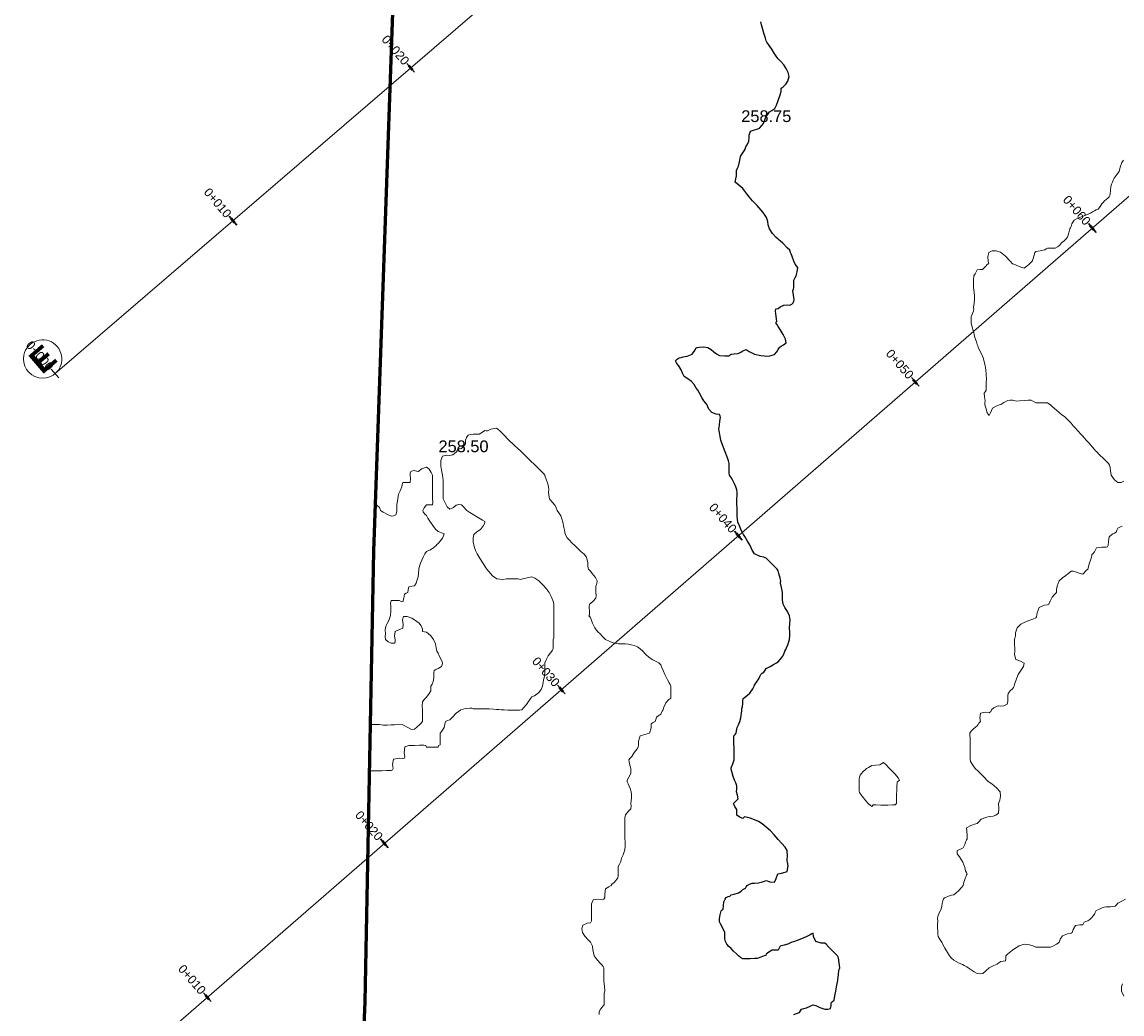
# Model space of a CAD drawing. Header units: millimetres. Extents: x -1567 to 968, y -503 to 481.
# Tile 16 of 145: x -882 to -835, y -86 to -44. Entities that reach past the tile are written whole.
import ezdxf

# ---------------------------------------------------------------- set-up
doc = ezdxf.new("R2010")
doc.units = ezdxf.units.MM
doc.layers.get('0').update_dxf_attribs({"lineweight": 0})
doc.layers.add('C-ROAD', color=7, linetype='Continuous', lineweight=0)
for name, color, linetype in [('C-ROAD-STAN-MAJR', 11, 'Continuous'), ('C-ROAD-TEXT', 11, 'Continuous'), ('C-TOPO', 7, 'Continuous'), ('C-TOPO-TEXT', 7, 'Continuous')]:
    doc.layers.add(name, color=color, linetype=linetype)
doc.styles.get("Standard").update_dxf_attribs({"font": 'arial.ttf'})

msp = doc.modelspace()

# ---------------------------------------------------------------- linework, layer by layer
at = {"color": 30, "lineweight": 60, "flags": 128}
msp.add_lwpolyline([(-739.475, -30.761), (-741.035, -32.188), (-760.565, -48.848), (-784.988, -69.873), (-806.899, -86.9), (-832.483, -99.731), (-840.842, -103.021), (-855.486, -107.455), (-868.11, -110.379), (-867.075, -85.675), (-866.715, -66.449), (-865.48, -31.795), (-864.136, 10.372), (-863.462, 35.193), (-862.677, 58.462), (-845.256, 59.933), (-830.634, 63.621), (-820.439, 67.012)], dxfattribs=at)
at = {"layer": 'C-ROAD-STAN-MAJR', "color": 14, "linetype": 'Continuous', "lineweight": 30, "true_color": 0xa50000}
for p, q in [((-864.969, -46.034), (-865.295, -45.655)), ((-872.554, -52.551), (-872.88, -52.171)), ((-835.903, -52.864), (-836.231, -52.486)), ((-843.451, -59.423), (-843.779, -59.046)), ((-850.999, -65.982), (-851.327, -65.605)), ((-858.547, -72.542), (-858.875, -72.164)), ((-866.096, -79.101), (-866.424, -78.724)), ((-873.644, -85.661), (-873.972, -85.283))]:
    msp.add_line(p, q, dxfattribs=at)
at = {"layer": 'C-ROAD-TEXT', "color": 1, "linetype": 'Continuous', "lineweight": 50}
for p, q in [((-865.051, -45.939), (-865.214, -45.75)), ((-872.636, -52.456), (-872.799, -52.266)), ((-835.985, -52.769), (-836.149, -52.581)), ((-843.533, -59.329), (-843.697, -59.14)), ((-851.081, -65.888), (-851.245, -65.699)), ((-858.629, -72.447), (-858.793, -72.259)), ((-866.178, -79.007), (-866.342, -78.818)), ((-873.726, -85.566), (-873.89, -85.378))]:
    msp.add_line(p, q, dxfattribs=at)
at = {"layer": 'C-TOPO', "color": 31, "linetype": 'Continuous', "lineweight": 25, "flags": 128}
msp.add_lwpolyline([(-848.791, -86.214), (-848.678, -86.17), (-848.557, -86.125), (-848.513, -86.053), (-848.468, -85.982), (-848.373, -85.956), (-848.252, -85.929), (-848.093, -85.858), (-847.968, -85.802), (-847.912, -85.811), (-847.856, -85.826), (-847.682, -85.905), (-847.468, -85.986), (-847.34, -85.986), (-847.234, -85.947), (-847.205, -85.825), (-847.196, -85.714), (-847.137, -85.658), (-847.079, -85.603), (-847.04, -85.414), (-847.007, -85.214), (-846.987, -85.125), (-846.968, -85.036), (-846.939, -84.885), (-846.917, -84.765), (-846.911, -84.714), (-846.891, -84.518), (-846.868, -84.314), (-846.848, -84.264), (-846.83, -84.214), (-846.857, -84.003), (-846.887, -83.795), (-846.929, -83.714), (-846.968, -83.666), (-847.086, -83.548), (-847.302, -83.332), (-847.421, -83.214), (-847.468, -83.166), (-847.622, -83.168), (-847.854, -83.1), (-847.951, -82.883), (-847.968, -82.737), (-848.025, -82.77), (-848.102, -82.808), (-848.274, -82.891), (-848.468, -82.978), (-848.654, -83.049), (-848.811, -83.104), (-848.883, -83.129), (-848.968, -83.173), (-849.052, -83.214), (-849.208, -83.248), (-849.382, -83.3), (-849.425, -83.387), (-849.468, -83.47), (-849.576, -83.47), (-849.712, -83.47), (-849.866, -83.556), (-849.968, -83.63), (-849.989, -83.692), (-850.053, -83.714), (-850.201, -83.769), (-850.357, -83.825), (-850.412, -83.826), (-850.468, -83.825), (-850.655, -83.831), (-850.845, -83.837), (-850.907, -83.839), (-850.968, -83.837), (-851.049, -83.789), (-851.155, -83.714), (-851.245, -83.628), (-851.37, -83.502), (-851.468, -83.401), (-851.568, -83.308), (-851.651, -83.214), (-851.704, -83.102), (-851.735, -82.981), (-851.733, -82.851), (-851.735, -82.714), (-851.804, -82.56), (-851.91, -82.364), (-851.968, -82.255), (-851.971, -82.19), (-851.968, -82.124), (-851.932, -81.954), (-851.892, -81.79), (-851.847, -81.752), (-851.802, -81.714), (-851.792, -81.577), (-851.775, -81.407), (-851.729, -81.296), (-851.677, -81.214), (-851.594, -81.178), (-851.524, -81.157), (-851.468, -81.113), (-851.335, -81.081), (-851.156, -81.026), (-851.044, -80.945), (-850.968, -80.88), (-850.912, -80.853), (-850.858, -80.823), (-850.824, -80.769), (-850.788, -80.714), (-850.681, -80.656), (-850.575, -80.607), (-850.522, -80.609), (-850.468, -80.614), (-850.303, -80.589), (-850.124, -80.558), (-850.046, -80.527), (-849.968, -80.5), (-849.819, -80.555), (-849.614, -80.567), (-849.545, -80.406), (-849.473, -80.214), (-849.263, -80.164), (-849.075, -80.107), (-849.04, -79.875), (-849.07, -79.714), (-849.074, -79.659), (-849.078, -79.604), (-849.057, -79.46), (-849.078, -79.214), (-849.164, -79.069), (-849.299, -78.921), (-849.468, -78.744), (-849.633, -78.554), (-849.789, -78.383), (-849.968, -78.218), (-850.147, -78.081), (-850.303, -77.983), (-850.468, -77.903), (-850.657, -77.836), (-850.822, -77.795), (-850.899, -77.783), (-850.968, -77.851), (-851.084, -77.807), (-851.221, -77.714), (-851.227, -77.593), (-851.221, -77.461), (-851.305, -77.339), (-851.366, -77.214), (-851.274, -77.114), (-851.171, -77.01), (-851.191, -76.862), (-851.236, -76.714), (-851.229, -76.583), (-851.228, -76.454), (-851.27, -76.333), (-851.324, -76.214), (-851.374, -76.055), (-851.437, -75.849), (-851.468, -75.744), (-851.468, -75.684), (-851.402, -75.523), (-851.334, -75.348), (-851.332, -75.281), (-851.334, -75.214), (-851.333, -75.031), (-851.334, -74.848), (-851.342, -74.781), (-851.351, -74.714), (-851.354, -74.525), (-851.349, -74.333), (-851.302, -74.273), (-851.254, -74.214), (-851.234, -74.112), (-851.206, -73.975), (-851.154, -73.855), (-851.097, -73.714), (-851.061, -73.552), (-851.027, -73.357), (-851.012, -73.257), (-851.006, -73.175), (-850.989, -73.077), (-850.968, -72.942), (-850.966, -72.833), (-850.95, -72.731), (-850.842, -72.642), (-850.677, -72.504), (-850.548, -72.318), (-850.492, -72.214), (-850.468, -72.16), (-850.387, -72.042), (-850.289, -71.893), (-850.247, -71.797), (-850.207, -71.714), (-850.141, -71.66), (-850.074, -71.608), (-850.023, -71.532), (-849.968, -71.456), (-849.889, -71.413), (-849.806, -71.376), (-849.656, -71.288), (-849.53, -71.214), (-849.468, -71.171), (-849.374, -71.068), (-849.257, -70.924), (-849.207, -70.808), (-849.174, -70.714), (-849.14, -70.645), (-849.106, -70.576), (-849.047, -70.446), (-848.975, -70.214), (-848.963, -70.06), (-848.97, -69.905), (-848.977, -69.714), (-848.966, -69.532), (-848.954, -69.387), (-848.977, -69.214), (-849.062, -69.018), (-849.172, -68.851), (-849.247, -68.714), (-849.277, -68.53), (-849.279, -68.402), (-849.276, -68.308), (-849.276, -68.214), (-849.322, -68.003), (-849.365, -67.817), (-849.355, -67.765), (-849.346, -67.714), (-849.377, -67.6), (-849.435, -67.403), (-849.468, -67.292), (-849.508, -67.214), (-849.627, -67.093), (-849.844, -66.875), (-849.968, -66.754), (-850.022, -66.733), (-850.078, -66.714), (-850.233, -66.678), (-850.468, -66.566), (-850.574, -66.406), (-850.653, -66.214), (-850.765, -66.024), (-850.883, -65.833), (-850.939, -65.743), (-850.968, -65.69), (-851.019, -65.582), (-851.114, -65.371), (-851.178, -65.214), (-851.203, -65.092), (-851.214, -64.967), (-851.216, -64.842), (-851.214, -64.714), (-851.217, -64.586), (-851.221, -64.461), (-851.222, -64.337), (-851.221, -64.214), (-851.212, -64.084), (-851.21, -63.956), (-851.229, -63.833), (-851.262, -63.714), (-851.325, -63.579), (-851.416, -63.405), (-851.468, -63.31), (-851.504, -63.26), (-851.536, -63.214), (-851.558, -63.124), (-851.558, -62.92), (-851.558, -62.714), (-851.565, -62.66), (-851.575, -62.607), (-851.626, -62.47), (-851.723, -62.214), (-851.791, -62.033), (-851.849, -61.878), (-851.876, -61.806), (-851.914, -61.714), (-851.94, -61.561), (-851.968, -61.394), (-851.981, -61.314), (-851.99, -61.235), (-851.981, -61.158), (-851.968, -61.081), (-851.944, -60.915), (-851.926, -60.756), (-851.942, -60.69), (-851.968, -60.63), (-852.101, -60.604), (-852.292, -60.538), (-852.414, -60.393), (-852.468, -60.292), (-852.493, -60.214), (-852.552, -60.147), (-852.636, -60.045), (-852.72, -59.895), (-852.817, -59.714), (-852.89, -59.59), (-852.968, -59.47), (-853.049, -59.343), (-853.156, -59.214), (-853.318, -59.109), (-853.468, -59.001), (-853.538, -58.864), (-853.594, -58.714), (-853.688, -58.574), (-853.796, -58.427), (-853.845, -58.337), (-853.776, -58.267), (-853.684, -58.214), (-853.598, -58.19), (-853.51, -58.172), (-853.339, -58.134), (-853.13, -58.051), (-853.016, -57.899), (-852.968, -57.796), (-852.919, -57.762), (-852.829, -57.753), (-852.641, -57.745), (-852.468, -57.762), (-852.319, -57.847), (-852.201, -57.946), (-852.088, -58.035), (-851.968, -58.104), (-851.733, -58.128), (-851.558, -58.123), (-851.513, -58.086), (-851.468, -58.047), (-851.332, -58.037), (-851.163, -58.019), (-851.053, -57.963), (-850.968, -57.912), (-850.898, -57.878), (-850.828, -57.854), (-850.701, -57.932), (-850.468, -58.053), (-850.204, -58.11), (-850.058, -58.123), (-849.968, -58.132), (-849.814, -58.116), (-849.616, -58.066), (-849.519, -57.948), (-849.468, -57.854), (-849.44, -57.812), (-849.411, -57.771), (-849.37, -57.742), (-849.328, -57.714), (-849.227, -57.66), (-849.12, -57.562), (-849.151, -57.418), (-849.251, -57.214), (-849.379, -56.998), (-849.468, -56.866), (-849.521, -56.778), (-849.558, -56.714), (-849.524, -56.657), (-849.537, -56.543), (-849.561, -56.333), (-849.574, -56.214), (-849.565, -56.117), (-849.468, -56.108), (-849.372, -56.04), (-849.225, -55.957), (-849.081, -55.953), (-848.968, -55.957), (-848.884, -55.917), (-848.816, -55.866), (-848.79, -55.793), (-848.777, -55.714), (-848.805, -55.529), (-848.833, -55.349), (-848.811, -55.281), (-848.787, -55.214), (-848.79, -55.064), (-848.787, -54.895), (-848.745, -54.804), (-848.698, -54.714), (-848.647, -54.536), (-848.618, -54.363), (-848.675, -54.288), (-848.743, -54.214), (-848.796, -54.082), (-848.87, -53.881), (-848.908, -53.774), (-848.936, -53.714), (-848.968, -53.621), (-849.074, -53.513), (-849.265, -53.321), (-849.375, -53.214), (-849.422, -53.184), (-849.468, -53.153), (-849.547, -53.078), (-849.699, -52.912), (-849.836, -52.714), (-849.891, -52.543), (-849.907, -52.393), (-849.961, -52.221), (-850.104, -52.007), (-850.272, -51.812), (-850.364, -51.714), (-850.416, -51.657), (-850.468, -51.601), (-850.55, -51.509), (-850.692, -51.346), (-850.804, -51.214), (-850.884, -51.097), (-850.968, -50.985), (-851.145, -50.85), (-851.289, -50.714), (-851.274, -50.579), (-851.232, -50.45), (-851.233, -50.323), (-851.232, -50.214), (-851.195, -50.121), (-851.153, -50.029), (-851.114, -49.857), (-851.085, -49.714), (-851.062, -49.62), (-851.021, -49.555), (-850.968, -49.472), (-850.915, -49.381), (-850.874, -49.307), (-850.843, -49.214), (-850.783, -49.12), (-850.709, -48.972), (-850.695, -48.827), (-850.693, -48.714), (-850.674, -48.622), (-850.64, -48.541), (-850.56, -48.51), (-850.468, -48.489), (-850.367, -48.463), (-850.26, -48.422), (-850.158, -48.308), (-850.089, -48.214), (-850.052, -48.13), (-850.013, -48.023), (-849.968, -47.907), (-849.923, -47.85), (-849.881, -47.801), (-849.854, -47.756), (-849.827, -47.714), (-849.733, -47.666), (-849.605, -47.577), (-849.538, -47.436), (-849.468, -47.229), (-849.378, -46.992), (-849.329, -46.852), (-849.331, -46.782), (-849.329, -46.714), (-849.249, -46.646), (-849.138, -46.543), (-849.048, -46.407), (-848.996, -46.214), (-849.035, -46.047), (-849.123, -45.867), (-849.22, -45.714), (-849.349, -45.576), (-849.468, -45.465), (-849.55, -45.342), (-849.625, -45.214), (-849.735, -45.048), (-849.872, -44.843), (-849.941, -44.741), (-849.968, -44.694), (-850.004, -44.58), (-850.073, -44.361), (-850.118, -44.214), (-850.143, -44.114), (-850.167, -44.015), (-850.205, -43.881)], dxfattribs=at)
at = {"layer": 'C-TOPO', "color": 7, "linetype": 'Continuous', "lineweight": 9, "flags": 128}
for points in [[(-834.719, -63.463), (-834.837, -63.518), (-834.968, -63.518), (-835.115, -63.404), (-835.251, -63.214), (-835.29, -63.021), (-835.294, -62.888), (-835.334, -62.79), (-835.374, -62.714), (-835.42, -62.666), (-835.468, -62.619), (-835.577, -62.51), (-835.765, -62.323), (-835.874, -62.214), (-835.921, -62.167), (-835.968, -62.119), (-836.058, -62.017), (-836.215, -61.837), (-836.323, -61.714), (-836.395, -61.63), (-836.468, -61.546), (-836.554, -61.456), (-836.681, -61.324), (-836.785, -61.214), (-836.876, -61.106), (-836.968, -60.999), (-837.111, -60.851), (-837.254, -60.714), (-837.36, -60.632), (-837.468, -60.552), (-837.594, -60.441), (-837.753, -60.296), (-837.845, -60.214), (-837.911, -60.168), (-837.968, -60.134), (-838.057, -60.124), (-838.243, -60.13), (-838.468, -60.124), (-838.567, -60.07), (-838.665, -60.017), (-838.794, -60.012), (-838.968, -60.023), (-839.169, -60.041), (-839.305, -60.051), (-839.387, -60.033), (-839.468, -60.014), (-839.56, -60.013), (-839.659, -60.023), (-839.829, -60.114), (-839.968, -60.197), (-840.018, -60.214), (-840.136, -60.248), (-840.325, -60.357), (-840.409, -60.548), (-840.468, -60.663), (-840.541, -60.554), (-840.608, -60.346), (-840.641, -60.214), (-840.641, -60.129), (-840.637, -60.044), (-840.657, -59.874), (-840.67, -59.714), (-840.63, -59.653), (-840.589, -59.593), (-840.586, -59.399), (-840.589, -59.214), (-840.58, -59.162), (-840.571, -59.111), (-840.587, -58.919), (-840.606, -58.714), (-840.615, -58.634), (-840.627, -58.555), (-840.654, -58.427), (-840.715, -58.214), (-840.793, -58.032), (-840.884, -57.846), (-840.931, -57.751), (-840.95, -57.696), (-840.968, -57.641), (-841.004, -57.532), (-841.067, -57.338), (-841.106, -57.214), (-841.122, -57.128), (-841.139, -57.043), (-841.183, -56.896), (-841.229, -56.714), (-841.236, -56.586), (-841.223, -56.459), (-841.169, -56.317), (-841.123, -56.214), (-841.122, -56.136), (-841.123, -56.058), (-841.104, -55.881), (-841.086, -55.714), (-841.085, -55.655), (-841.086, -55.596), (-841.104, -55.411), (-841.123, -55.214), (-841.127, -55.133), (-841.129, -55.053), (-841.123, -54.875), (-841.113, -54.714), (-841.084, -54.671), (-841.052, -54.629), (-841.021, -54.547), (-840.968, -54.456), (-840.864, -54.448), (-840.743, -54.438), (-840.616, -54.316), (-840.528, -54.214), (-840.477, -54.205), (-840.5, -54.101), (-840.525, -53.89), (-840.477, -53.714), (-840.34, -53.646), (-840.165, -53.651), (-839.974, -53.708), (-839.758, -53.869), (-839.559, -54.088), (-839.468, -54.199), (-839.407, -54.214), (-839.309, -54.26), (-839.117, -54.342), (-838.968, -54.379), (-838.848, -54.305), (-838.758, -54.214), (-838.681, -54.144), (-838.614, -54.067), (-838.558, -53.874), (-838.519, -53.714), (-838.468, -53.676), (-838.28, -53.641), (-838.08, -53.602), (-838.024, -53.564), (-837.968, -53.529), (-837.824, -53.532), (-837.653, -53.529), (-837.546, -53.473), (-837.468, -53.416), (-837.423, -53.36), (-837.378, -53.303), (-837.324, -53.258), (-837.269, -53.214), (-837.196, -53.152), (-837.115, -53.066), (-837.059, -52.878), (-837.02, -52.714), (-836.994, -52.661), (-836.968, -52.609), (-836.931, -52.499), (-836.84, -52.341), (-836.68, -52.249), (-836.572, -52.214), (-836.498, -52.184), (-836.335, -52.119), (-836.142, -52.039), (-836.049, -51.986), (-835.968, -51.937), (-835.892, -51.902), (-835.818, -51.863), (-835.76, -51.791), (-835.705, -51.714), (-835.652, -51.648), (-835.598, -51.583), (-835.535, -51.518), (-835.468, -51.455), (-835.397, -51.398), (-835.337, -51.345), (-835.313, -51.281), (-835.296, -51.214), (-835.288, -51.071), (-835.275, -50.907), (-835.242, -50.805), (-835.205, -50.714), (-835.172, -50.629), (-835.135, -50.547), (-835.046, -50.431), (-834.968, -50.336), (-834.923, -50.258), (-834.876, -50.081), (-834.809, -49.872), (-834.732, -49.781)], [(-866.891, -75.821), (-866.861, -75.821), (-866.664, -75.821), (-866.468, -75.821), (-866.414, -75.821), (-866.361, -75.821), (-866.161, -75.81), (-865.968, -75.798), (-865.91, -75.772), (-865.887, -75.714), (-865.91, -75.549), (-865.864, -75.318), (-865.633, -75.272), (-865.468, -75.295), (-865.403, -75.279), (-865.383, -75.214), (-865.417, -75.044), (-865.383, -74.798), (-865.211, -74.732), (-864.968, -74.734), (-864.762, -74.727), (-864.574, -74.729), (-864.488, -74.734), (-864.468, -74.804), (-864.377, -74.804), (-864.17, -74.806), (-863.968, -74.804), (-863.948, -74.734), (-863.885, -74.714), (-863.884, -74.507), (-863.885, -74.296), (-863.877, -74.214), (-863.806, -74.121), (-863.709, -73.972), (-863.676, -73.824), (-863.648, -73.714), (-863.563, -73.676), (-863.468, -73.644), (-863.369, -73.54), (-863.194, -73.358), (-863.003, -73.214), (-862.802, -73.158), (-862.619, -73.145), (-862.535, -73.147), (-862.468, -73.173), (-862.391, -73.173), (-862.217, -73.171), (-862.008, -73.173), (-861.793, -73.182), (-861.597, -73.194), (-861.48, -73.202), (-861.378, -73.207), (-861.276, -73.214), (-861.153, -73.224), (-860.989, -73.234), (-860.812, -73.236), (-860.599, -73.235), (-860.488, -73.234), (-860.398, -73.214), (-860.32, -73.136), (-860.192, -72.99), (-860.076, -72.817), (-860.014, -72.714), (-859.968, -72.667), (-859.862, -72.619), (-859.684, -72.498), (-859.575, -72.354), (-859.515, -72.214), (-859.482, -72.056), (-859.468, -71.938), (-859.444, -71.849), (-859.422, -71.76), (-859.419, -71.612), (-859.418, -71.384), (-859.418, -71.263), (-859.408, -71.214), (-859.354, -71.091), (-859.266, -70.915), (-859.174, -70.791), (-859.11, -70.714), (-859.083, -70.669), (-859.059, -70.623), (-859.058, -70.415), (-859.059, -70.214), (-859.029, -70.153), (-859.028, -70.037), (-859.029, -69.828), (-859.029, -69.714), (-859.028, -69.653), (-859.028, -69.538), (-859.028, -69.329), (-859.028, -69.214), (-859.027, -69.155), (-859.026, -69.041), (-859.026, -68.831), (-859.027, -68.714), (-859.048, -68.634), (-859.076, -68.553), (-859.143, -68.384), (-859.228, -68.214), (-859.352, -68.044), (-859.468, -67.919), (-859.566, -67.811), (-859.673, -67.714), (-859.845, -67.603), (-859.968, -67.54), (-860.035, -67.556), (-860.103, -67.578), (-860.292, -67.618), (-860.468, -67.653), (-860.551, -67.631), (-860.759, -67.631), (-860.968, -67.631), (-861.052, -67.629), (-861.205, -67.654), (-861.468, -67.629), (-861.642, -67.497), (-861.803, -67.316), (-861.884, -67.214), (-861.927, -67.156), (-861.968, -67.097), (-862.016, -67.026), (-862.108, -66.886), (-862.21, -66.714), (-862.298, -66.564), (-862.369, -66.43), (-862.426, -66.256), (-862.465, -66.056), (-862.474, -65.884), (-862.439, -65.742), (-862.312, -65.626), (-862.155, -65.526), (-862.025, -65.354), (-861.968, -65.255), (-861.968, -65.186), (-862.072, -65.123), (-862.285, -64.997), (-862.468, -64.887), (-862.612, -64.806), (-862.746, -64.714), (-862.877, -64.567), (-862.968, -64.471), (-863.077, -64.465), (-863.19, -64.491), (-863.315, -64.596), (-863.468, -64.668), (-863.578, -64.561), (-863.684, -64.369), (-863.746, -64.214), (-863.756, -64.064), (-863.746, -63.936), (-863.746, -63.825), (-863.746, -63.714), (-863.744, -63.575), (-863.746, -63.436), (-863.761, -63.325), (-863.782, -63.214), (-863.822, -63.002), (-863.855, -62.827), (-863.856, -62.77), (-863.855, -62.714), (-863.845, -62.579), (-863.777, -62.404), (-863.601, -62.361), (-863.468, -62.368), (-863.403, -62.357), (-863.339, -62.342), (-863.264, -62.283), (-863.188, -62.214), (-863.137, -62.147), (-863.092, -62.09), (-863.03, -62.082), (-862.968, -62.073), (-862.883, -61.985), (-862.802, -61.88), (-862.801, -61.798), (-862.802, -61.714), (-862.754, -61.607), (-862.68, -61.502), (-862.58, -61.473), (-862.468, -61.464), (-862.349, -61.47), (-862.218, -61.464), (-862.069, -61.382), (-861.968, -61.313), (-861.917, -61.314), (-861.866, -61.316), (-861.723, -61.249), (-861.478, -61.214), (-861.328, -61.314), (-861.164, -61.498), (-860.968, -61.709), (-860.743, -61.915), (-860.552, -62.085), (-860.468, -62.159), (-860.413, -62.214), (-860.297, -62.33), (-860.086, -62.541), (-859.968, -62.659), (-859.895, -62.714), (-859.782, -62.826), (-859.58, -63.028), (-859.468, -63.141), (-859.417, -63.214), (-859.395, -63.286), (-859.359, -63.387), (-859.293, -63.577), (-859.251, -63.714), (-859.249, -63.821), (-859.251, -63.93), (-859.25, -64.06), (-859.22, -64.214), (-859.091, -64.376), (-858.968, -64.508), (-858.927, -64.61), (-858.889, -64.714), (-858.818, -64.817), (-858.735, -64.946), (-858.685, -65.076), (-858.648, -65.214), (-858.599, -65.446), (-858.568, -65.613), (-858.557, -65.664), (-858.544, -65.714), (-858.514, -65.789), (-858.468, -65.883), (-858.383, -65.973), (-858.242, -66.112), (-858.137, -66.214), (-858.053, -66.298), (-857.968, -66.383), (-857.874, -66.46), (-857.743, -66.575), (-857.637, -66.714), (-857.585, -66.953), (-857.585, -67.097), (-857.573, -67.156), (-857.557, -67.214), (-857.515, -67.258), (-857.468, -67.303), (-857.391, -67.401), (-857.259, -67.58), (-857.182, -67.714), (-857.199, -67.829), (-857.232, -67.95), (-857.235, -68.083), (-857.232, -68.214), (-857.222, -68.336), (-857.232, -68.45), (-857.359, -68.588), (-857.468, -68.682), (-857.516, -68.714), (-857.517, -68.832), (-857.516, -69.048), (-857.516, -69.166), (-857.536, -69.214), (-857.468, -69.282), (-857.442, -69.36), (-857.38, -69.527), (-857.285, -69.714), (-857.163, -69.874), (-857.043, -69.998), (-856.968, -70.07), (-856.899, -70.145), (-856.824, -70.214), (-856.647, -70.3), (-856.468, -70.373), (-856.374, -70.393), (-856.277, -70.404), (-856.132, -70.403), (-855.968, -70.404), (-855.851, -70.421), (-855.735, -70.447), (-855.608, -70.478), (-855.468, -70.532), (-855.351, -70.612), (-855.237, -70.714), (-855.121, -70.838), (-854.968, -70.982), (-854.805, -71.084), (-854.638, -71.17), (-854.553, -71.214), (-854.509, -71.257), (-854.468, -71.305), (-854.436, -71.382), (-854.372, -71.539), (-854.296, -71.714), (-854.179, -71.943), (-854.109, -72.073), (-854.073, -72.143), (-854.042, -72.214), (-854.039, -72.436), (-854.042, -72.64), (-854.042, -72.714), (-854.126, -72.784), (-854.257, -72.925), (-854.338, -73.104), (-854.372, -73.214), (-854.412, -73.27), (-854.435, -73.328), (-854.468, -73.397), (-854.554, -73.458), (-854.648, -73.533), (-854.677, -73.624), (-854.706, -73.714), (-854.79, -73.761), (-854.873, -73.809), (-854.883, -73.981), (-854.953, -74.214), (-855.154, -74.276), (-855.348, -74.333), (-855.414, -74.551), (-855.413, -74.714), (-855.438, -74.793), (-855.468, -74.87), (-855.541, -74.968), (-855.616, -75.066), (-855.657, -75.14), (-855.699, -75.214), (-855.768, -75.279), (-855.828, -75.353), (-855.796, -75.526), (-855.751, -75.714), (-855.743, -75.823), (-855.751, -75.931), (-855.832, -76.092), (-855.902, -76.214), (-855.901, -76.281), (-855.859, -76.378), (-855.78, -76.567), (-855.728, -76.714), (-855.716, -76.837), (-855.719, -76.963), (-855.73, -77.093), (-855.742, -77.214), (-855.734, -77.33), (-855.742, -77.44), (-855.843, -77.538), (-855.968, -77.69), (-856, -77.826), (-856.002, -77.985), (-856.002, -78.18), (-856.005, -78.357), (-856.004, -78.5), (-856.002, -78.679), (-855.994, -78.872), (-855.984, -79.03), (-855.997, -79.184), (-856.078, -79.406), (-856.144, -79.537), (-856.164, -79.626), (-856.185, -79.714), (-856.234, -79.801), (-856.282, -79.9), (-856.289, -80.063), (-856.286, -80.214), (-856.29, -80.298), (-856.302, -80.38), (-856.387, -80.495), (-856.468, -80.591), (-856.546, -80.636), (-856.585, -80.714), (-856.689, -80.758), (-856.825, -80.857), (-856.859, -81.061), (-856.857, -81.214), (-856.897, -81.285), (-856.968, -81.325), (-857.128, -81.293), (-857.357, -81.325), (-857.421, -81.486), (-857.42, -81.714), (-857.425, -81.918), (-857.422, -82.117), (-857.421, -82.214), (-857.468, -82.3), (-857.606, -82.316), (-857.789, -82.393), (-857.838, -82.54), (-857.805, -82.714), (-857.701, -82.873), (-857.55, -83.042), (-857.468, -83.127), (-857.421, -83.214), (-857.381, -83.3), (-857.371, -83.45), (-857.305, -83.714), (-857.186, -83.882), (-857.044, -84.029), (-856.968, -84.102), (-856.928, -84.163), (-856.897, -84.214), (-856.897, -84.285), (-856.898, -84.397), (-856.899, -84.601), (-856.899, -84.714), (-856.893, -84.789), (-856.875, -85), (-856.857, -85.214), (-856.882, -85.299), (-856.883, -85.507), (-856.882, -85.714), (-856.887, -85.794), (-856.924, -85.839), (-856.968, -85.89), (-857.035, -85.986), (-857.097, -86.085), (-857.098, -86.149), (-857.097, -86.214)], [(-866.643, -64.419), (-866.562, -64.498), (-866.468, -64.592), (-866.445, -64.654), (-866.421, -64.714), (-866.308, -64.783), (-866.104, -64.898), (-865.968, -64.96), (-865.866, -64.948), (-865.775, -64.906), (-865.739, -64.817), (-865.721, -64.714), (-865.721, -64.598), (-865.721, -64.46), (-865.701, -64.323), (-865.68, -64.214), (-865.669, -64.12), (-865.654, -64.028), (-865.582, -63.873), (-865.507, -63.714), (-865.493, -63.606), (-865.468, -63.517), (-865.327, -63.53), (-865.165, -63.517), (-865.143, -63.356), (-865.165, -63.214), (-865.155, -63.126), (-865.132, -63.05), (-865.055, -63.025), (-864.968, -63.017), (-864.885, -63.035), (-864.804, -63.05), (-864.67, -62.948), (-864.468, -62.872), (-864.351, -62.955), (-864.261, -63.096), (-864.21, -63.214), (-864.2, -63.343), (-864.21, -63.471), (-864.21, -63.592), (-864.21, -63.714), (-864.21, -63.842), (-864.21, -63.971), (-864.21, -64.092), (-864.21, -64.214), (-864.194, -64.355), (-864.21, -64.471), (-864.33, -64.474), (-864.468, -64.471), (-864.568, -64.601), (-864.618, -64.714), (-864.601, -64.768), (-864.576, -64.821), (-864.526, -64.874), (-864.468, -64.936), (-864.406, -65.041), (-864.297, -65.214), (-864.193, -65.355), (-864.071, -65.508), (-863.968, -65.612), (-863.815, -65.672), (-863.712, -65.714), (-863.734, -65.801), (-863.786, -65.896), (-863.885, -66.028), (-863.968, -66.129), (-864.014, -66.168), (-864.053, -66.214), (-864.154, -66.297), (-864.286, -66.396), (-864.38, -66.427), (-864.468, -66.463), (-864.532, -66.566), (-864.603, -66.714), (-864.667, -66.842), (-864.719, -66.964), (-864.758, -67.087), (-864.786, -67.214), (-864.803, -67.406), (-864.815, -67.56), (-864.843, -67.637), (-864.876, -67.714), (-864.908, -67.82), (-864.968, -67.931), (-865.092, -67.947), (-865.213, -67.969), (-865.242, -68.099), (-865.251, -68.214), (-865.325, -68.248), (-865.4, -68.282), (-865.434, -68.453), (-865.468, -68.613), (-865.54, -68.593), (-865.622, -68.56), (-865.803, -68.554), (-865.968, -68.56), (-865.987, -68.618), (-865.998, -68.684), (-865.99, -68.788), (-865.98, -68.99), (-865.992, -69.189), (-866.07, -69.412), (-866.138, -69.543), (-866.18, -69.628), (-866.215, -69.714), (-866.218, -69.827), (-866.215, -69.967), (-866.227, -70.097), (-866.215, -70.214), (-866.09, -70.313), (-865.968, -70.372), (-865.885, -70.38), (-865.812, -70.37), (-865.801, -70.298), (-865.803, -70.214), (-865.828, -70.072), (-865.803, -69.879), (-865.639, -69.813), (-865.468, -69.742), (-865.45, -69.58), (-865.479, -69.381), (-865.44, -69.242), (-865.283, -69.237), (-865.094, -69.315), (-864.968, -69.384), (-864.869, -69.449), (-864.781, -69.527), (-864.701, -69.627), (-864.647, -69.714), (-864.639, -69.797), (-864.626, -69.872), (-864.551, -69.89), (-864.468, -69.906), (-864.396, -69.957), (-864.276, -70.066), (-864.16, -70.214), (-864.084, -70.397), (-864.043, -70.571), (-864.03, -70.651), (-864.022, -70.714), (-863.997, -70.756), (-863.968, -70.804), (-863.915, -70.909), (-863.824, -71.097), (-863.774, -71.214), (-863.787, -71.292), (-863.817, -71.365), (-863.886, -71.412), (-863.968, -71.456), (-864.059, -71.497), (-864.137, -71.545), (-864.15, -71.625), (-864.151, -71.714), (-864.156, -71.852), (-864.171, -72.011), (-864.225, -72.119), (-864.274, -72.214), (-864.272, -72.312), (-864.274, -72.408), (-864.355, -72.528), (-864.468, -72.671), (-864.562, -72.772), (-864.635, -72.88), (-864.646, -73.051), (-864.635, -73.214), (-864.635, -73.394), (-864.635, -73.547), (-864.63, -73.632), (-864.635, -73.714), (-864.72, -73.811), (-864.871, -73.962), (-864.968, -74.047), (-865.05, -74.055), (-865.135, -74.047), (-865.259, -73.965), (-865.468, -73.86), (-865.689, -73.846), (-865.821, -73.86), (-865.895, -73.86), (-865.968, -73.86), (-866.134, -73.869), (-866.306, -73.876), (-866.387, -73.861), (-866.468, -73.845), (-866.658, -73.843), (-866.837, -73.845), (-866.854, -73.845)], [(-834.648, -81.289), (-834.803, -81.379), (-834.887, -81.417), (-834.968, -81.459), (-835.03, -81.527), (-835.093, -81.589), (-835.29, -81.611), (-835.468, -81.62), (-835.555, -81.626), (-835.643, -81.665), (-835.748, -81.714), (-835.828, -81.743), (-835.901, -81.78), (-835.937, -81.854), (-835.968, -81.933), (-836.026, -82.007), (-836.097, -82.084), (-836.174, -82.156), (-836.248, -82.214), (-836.34, -82.241), (-836.416, -82.265), (-836.442, -82.327), (-836.468, -82.386), (-836.593, -82.379), (-836.773, -82.408), (-836.881, -82.583), (-836.922, -82.714), (-836.968, -82.739), (-837.122, -82.77), (-837.333, -82.849), (-837.429, -82.999), (-837.468, -83.105), (-837.522, -83.16), (-837.585, -83.214), (-837.711, -83.275), (-837.846, -83.335), (-837.907, -83.339), (-837.968, -83.34), (-838.154, -83.341), (-838.341, -83.34), (-838.405, -83.341), (-838.468, -83.34), (-838.559, -83.301), (-838.747, -83.236), (-838.966, -83.214), (-839.183, -83.283), (-839.37, -83.393), (-839.468, -83.463), (-839.537, -83.519), (-839.603, -83.579), (-839.678, -83.641), (-839.744, -83.714), (-839.749, -83.821), (-839.762, -83.92), (-839.86, -83.937), (-839.968, -83.944), (-840.045, -84), (-840.121, -84.061), (-840.262, -84.114), (-840.468, -84.213), (-840.62, -84.357), (-840.725, -84.456), (-840.845, -84.474), (-840.968, -84.456), (-841.097, -84.387), (-841.265, -84.277), (-841.359, -84.214), (-841.413, -84.179), (-841.468, -84.146), (-841.532, -84.115), (-841.6, -84.082), (-841.767, -84.002), (-841.968, -83.894), (-842.065, -83.811), (-842.149, -83.714), (-842.238, -83.571), (-842.35, -83.376), (-842.407, -83.275), (-842.434, -83.214), (-842.468, -83.152), (-842.551, -83.031), (-842.641, -82.886), (-842.648, -82.801), (-842.649, -82.714), (-842.655, -82.621), (-842.661, -82.521), (-842.66, -82.367), (-842.657, -82.214), (-842.661, -82.118), (-842.657, -82.024), (-842.59, -81.88), (-842.511, -81.714), (-842.486, -81.586), (-842.468, -81.473), (-842.438, -81.355), (-842.411, -81.271), (-842.366, -81.24), (-842.317, -81.214), (-842.189, -81.165), (-842.063, -81.119), (-841.968, -81.11), (-841.888, -81.042), (-841.759, -80.922), (-841.64, -80.794), (-841.572, -80.714), (-841.563, -80.619), (-841.517, -80.494), (-841.468, -80.364), (-841.446, -80.304), (-841.427, -80.255), (-841.396, -80.214), (-841.428, -80.157), (-841.468, -80.082), (-841.505, -79.946), (-841.589, -79.714), (-841.732, -79.487), (-841.825, -79.357), (-841.832, -79.283), (-841.825, -79.214), (-841.719, -79.177), (-841.575, -79.106), (-841.5, -78.963), (-841.468, -78.857), (-841.446, -78.802), (-841.426, -78.755), (-841.396, -78.714), (-841.403, -78.595), (-841.418, -78.376), (-841.426, -78.256), (-841.378, -78.214), (-841.24, -78.154), (-841.09, -78.091), (-841.028, -78.079), (-840.968, -78.064), (-840.9, -77.988), (-840.796, -77.886), (-840.61, -77.808), (-840.468, -77.762), (-840.396, -77.786), (-840.297, -77.755), (-840.183, -77.714), (-840.114, -77.673), (-840.057, -77.625), (-840.052, -77.412), (-840.057, -77.214), (-840.035, -77.147), (-840.01, -77.067), (-839.977, -76.896), (-839.996, -76.714), (-840.144, -76.539), (-840.353, -76.379), (-840.468, -76.301), (-840.512, -76.258), (-840.556, -76.214), (-840.666, -76.102), (-840.858, -75.908), (-840.968, -75.797), (-841.012, -75.756), (-841.055, -75.714), (-841.154, -75.584), (-841.257, -75.425), (-841.267, -75.321), (-841.265, -75.214), (-841.27, -75.058), (-841.273, -74.909), (-841.273, -74.811), (-841.273, -74.714), (-841.272, -74.561), (-841.273, -74.409), (-841.289, -74.309), (-841.292, -74.214), (-841.229, -74.128), (-841.141, -74.041), (-841.042, -73.958), (-840.968, -73.897), (-840.929, -73.839), (-840.895, -73.787), (-840.859, -73.75), (-840.825, -73.714), (-840.853, -73.561), (-840.825, -73.356), (-840.621, -73.324), (-840.468, -73.35), (-840.389, -73.293), (-840.367, -73.214), (-840.256, -73.135), (-840.127, -73.055), (-840.048, -73.053), (-839.968, -73.055), (-839.841, -73.041), (-839.698, -72.983), (-839.661, -72.842), (-839.661, -72.714), (-839.662, -72.619), (-839.653, -72.528), (-839.559, -72.412), (-839.468, -72.315), (-839.43, -72.262), (-839.399, -72.214), (-839.383, -72.128), (-839.359, -72.056), (-839.301, -71.899), (-839.224, -71.714), (-839.113, -71.534), (-839, -71.368), (-838.968, -71.232), (-839.128, -71.149), (-839.322, -71.067), (-839.377, -70.853), (-839.372, -70.714), (-839.372, -70.617), (-839.379, -70.419), (-839.383, -70.214), (-839.364, -70.151), (-839.343, -70.088), (-839.333, -69.94), (-839.267, -69.714), (-839.107, -69.57), (-838.968, -69.499), (-838.869, -69.455), (-838.766, -69.415), (-838.596, -69.348), (-838.468, -69.296), (-838.436, -69.245), (-838.42, -69.088), (-838.328, -68.854), (-838.111, -68.757), (-837.968, -68.738), (-837.917, -68.714), (-837.862, -68.591), (-837.77, -68.411), (-837.664, -68.29), (-837.592, -68.214), (-837.589, -68.154), (-837.589, -68.092), (-837.562, -67.943), (-837.472, -67.714), (-837.33, -67.584), (-837.188, -67.494), (-837.049, -67.372), (-836.968, -67.302), (-836.879, -67.302), (-836.774, -67.338), (-836.584, -67.401), (-836.468, -67.431), (-836.414, -67.381), (-836.363, -67.319), (-836.304, -67.268), (-836.251, -67.214), (-836.223, -67.118), (-836.192, -66.99), (-836.135, -66.833), (-836.092, -66.714), (-836.089, -66.655), (-836.084, -66.598), (-836.031, -66.546), (-835.968, -66.484), (-835.929, -66.394), (-835.876, -66.305), (-835.659, -66.284), (-835.468, -66.281), (-835.41, -66.272), (-835.391, -66.214), (-835.375, -66.042), (-835.341, -65.84), (-835.261, -65.767), (-835.18, -65.714), (-835.109, -65.678), (-835.043, -65.639), (-835.009, -65.557), (-834.968, -65.47), (-834.886, -65.425), (-834.79, -65.392)], [(-834.714, -85.425), (-834.821, -85.214), (-834.81, -85.034), (-834.776, -84.906)]]:
    msp.add_lwpolyline(points, dxfattribs=at)
msp.add_lwpolyline([(-844.387, -76.295), (-844.382, -76.289), (-844.361, -76.272), (-844.319, -76.244), (-844.284, -76.214), (-844.344, -76.118), (-844.468, -75.962), (-844.582, -75.842), (-844.716, -75.714), (-844.871, -75.548), (-844.968, -75.462), (-845.041, -75.507), (-845.118, -75.564), (-845.304, -75.58), (-845.468, -75.589), (-845.541, -75.64), (-845.607, -75.671), (-845.689, -75.714), (-845.757, -75.776), (-845.831, -75.85), (-845.906, -75.928), (-845.968, -76.004), (-845.992, -76.088), (-846.006, -76.176), (-846.007, -76.321), (-846.004, -76.552), (-846.001, -76.681), (-845.986, -76.737), (-845.968, -76.791), (-845.883, -76.899), (-845.727, -77.091), (-845.623, -77.214), (-845.534, -77.288), (-845.468, -77.335), (-845.414, -77.268), (-845.296, -77.27), (-845.085, -77.277), (-844.968, -77.281), (-844.901, -77.281), (-844.787, -77.277), (-844.582, -77.269), (-844.468, -77.264), (-844.412, -77.214), (-844.409, -77.098), (-844.408, -76.889), (-844.407, -76.774), (-844.402, -76.714), (-844.398, -76.509), (-844.387, -76.295)], close=True, dxfattribs=at)

# ---------------------------------------------------------------- texts
at = {"layer": 'C-ROAD-STAN-MAJR', "color": 7, "linetype": 'Continuous', "lineweight": -3, "char_height": 0.375, "attachment_point": 5}
for s, insert, rotation in [('{\\fArial|b0|i0|c0|p34;\\C1;0+020}', (-865.784, -45.086), 310.6661), ('{\\fArial|b0|i0|c0|p34;\\C1;0+010}', (-873.369, -51.602), 310.6661), ('{\\fArial|b0|i0|c0|p34;\\C1;0+060}', (-836.723, -51.92), 310.991), ('{\\fArial|b0|i0|c0|p34;\\C1;0+050}', (-844.271, -58.479), 310.991), ('{\\fArial|b0|i0|c0|p34;\\C1;0+040}', (-851.819, -65.039), 310.991), ('{\\fArial|b0|i0|c0|p34;\\C1;0+030}', (-859.367, -71.598), 310.991), ('{\\fArial|b0|i0|c0|p34;\\C1;0+020}', (-866.915, -78.158), 310.991), ('{\\fArial|b0|i0|c0|p34;\\C1;0+010}', (-874.464, -84.717), 310.991)]:
    msp.add_mtext(s, dxfattribs=dict(at, insert=insert, rotation=rotation))
at = {"layer": 'C-ROAD-TEXT', "color": 7, "linetype": 'Continuous', "lineweight": 30, "insert": (-880.508, -58.638), "char_height": 1, "width": 0.76818, "attachment_point": 8, "rotation": 40.6661, "bg_fill": 3, "box_fill_scale": 1.1875, "bg_fill_color": 9, "bg_fill_true_color": 13158600, "bg_fill_transparency": 0}
msp.add_mtext('{\\fArial|b1|i0|c0|p34;E}', dxfattribs=at)
at = {"layer": 'C-TOPO-TEXT', "color": 35, "linetype": 'Continuous', "lineweight": -3, "char_height": 0.5, "attachment_point": 5}
for s, insert in [('258.75', (-849.968, -47.907)), ('258.50', (-862.883, -61.985))]:
    msp.add_mtext(s, dxfattribs=dict(at, insert=insert))

# ---------------------------------------------------------------- next in the draw order: linework, layer by layer
at = {"layer": 'C-ROAD', "color": 8, "linetype": 'Continuous', "lineweight": 13, "flags": 128}
for points in [[(-880.303, -58.877), (-784.411, 23.504)], [(-881.356, -92.031), (-769.343, 5.309)]]:
    msp.add_lwpolyline(points, dxfattribs=at)
at = {"layer": 'C-ROAD-STAN-MAJR', "color": 14, "linetype": 'Continuous', "lineweight": 30, "true_color": 0xa50000}
msp.add_line((-880.14, -59.067), (-880.466, -58.688), dxfattribs=at)
at = {"layer": 'C-ROAD-TEXT', "color": 8, "linetype": 'Continuous', "lineweight": 20, "extrusion": (0, 0, -1)}
for start, end in [(12.0782, 192.0782), (192.0782, 12.0782)]:
    msp.add_arc((880.834, -58.259), 0.816, start, end, dxfattribs=at)

# ---------------------------------------------------------------- next in the draw order: texts
at = {"layer": 'C-ROAD-STAN-MAJR', "color": 7, "linetype": 'Continuous', "lineweight": -3, "insert": (-880.954, -58.119), "char_height": 0.375, "attachment_point": 5, "rotation": 310.6661}
msp.add_mtext('{\\fArial|b0|i0|c0|p34;\\C1;0+000}', dxfattribs=at)

doc.saveas('drawing.dxf')
